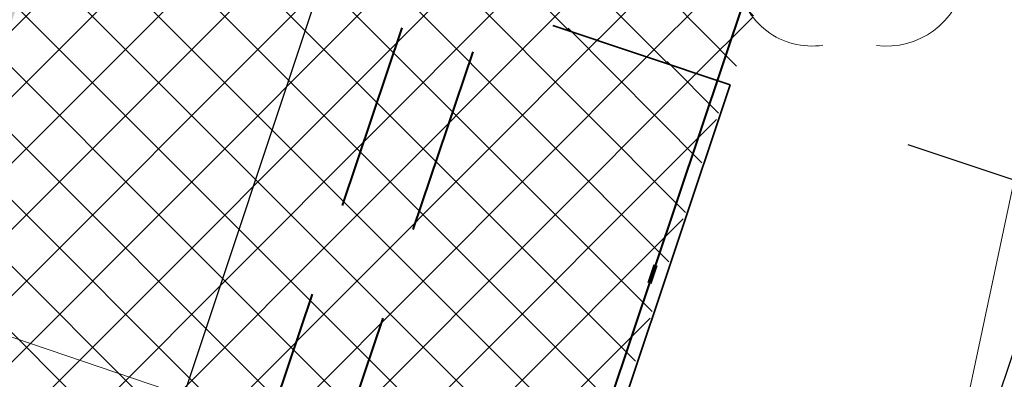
# Model space of a CAD drawing. Header units: metres. Extents: x 6599773 to 13199707, y 5688499 to 11377233.
# Tile 162 of 256: x 6599969.55 to 6599974.81, y 5688904.4 to 5688906.32. Entities that reach past the tile are written whole.
import ezdxf

# ---------------------------------------------------------------- set-up
doc = ezdxf.new("R2010")
doc.units = ezdxf.units.M
doc.header["$MEASUREMENT"] = 0
for name, pattern in [('1', [0]), ('3_EGBZ', [1.5, 1, -0.5]), ('9', [1, 0, -1]), ('BTO', [0]), ('BUG', [1.5, 1, -0.5]), ('GUZ', [1, 0.5, -0.5]), ('UPT', [0])]:
    doc.linetypes.add(name, pattern=pattern)
doc.layers.get('0').update_dxf_attribs({"linetype": 'CONTINUOUS', "lineweight": 5})
doc.layers.get('Defpoints').update_dxf_attribs({"linetype": 'CONTINUOUS', "lineweight": 9})
for name, color, linetype, lineweight in [('_kolor chodnik', 50, '1', 0), ('_kolor zjazdy kostka', 7, '1', 0), ('_kolor zjazdy tłuczeń', 30, '1', 0), ('_kolor ścieżka', 10, '1', 0), ('_kraweznik', 7, 'CONTINUOUS', 35), ('_linie rozgran', 100, '9', 90), ('_obrzeze', 10, 'BUG', 35), ('_opis zjazdy', 7, '1', 18), ('_opiszjazd', 7, '1', 20), ('_przepusty', 172, '3_EGBZ', 40), ('AS__Nowe_granice', 140, 'CONTINUOUS', 30), ('OTZ_T_0', 7, 'CONTINUOUS', 13), ('UTTPOM_L_0', 30, 'UPT', 9), ('Uzytki', 90, 'GUZ', 9)]:
    doc.layers.add(name, color=color, linetype=linetype, lineweight=lineweight)
for name, color, linetype, lineweight, true_color in [('_kolor jezdnia', 7, '1', 0, 0x00dbdb), ('_kolor pobocze', 7, '1', 0, 0xff66ff), ('_podział mój', 7, 'BTO', 40, 0xdb70ff)]:
    doc.layers.add(name, color=color, linetype=linetype, lineweight=lineweight, true_color=true_color)
doc.styles.add('opis', font='ARIALN.TTF', dxfattribs={"width": 0.7, "height": 1.1})
doc.dimstyles.new('opi', dxfattribs={"dimtxt": 1.1, "dimasz": 0.6, "dimexe": 1, "dimexo": 1, "dimgap": 0.5, "dimtad": 1, "dimzin": 1, "dimtxsty": 'opis', "dimblk": 'ARCHTICK', "dimcen": 2.5, "dimadec": 3, "dimazin": 0, "dimtfac": 1, "dimtmove": 0, "dimatfit": 3, "dimfxl": 1, "dimarcsym": 0})
pattern_1 = [(45, (0, 0), (-0.1767766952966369, 0.1767766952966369), []), (135, (0, 0), (-0.1767766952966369, -0.1767766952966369), [])]

# ---------------------------------------------------------------- blocks, each defined once
blk = doc.blocks.new('_ArchTick')
at = {"color": 0, "linetype": 'ByBlock', "const_width": 0.15}
blk.add_lwpolyline([(-0.5, -0.5), (0.5, 0.5)], dxfattribs=at)
blk = doc.blocks.new('*D214')
at = {"layer": '_opis zjazdy', "color": 0, "lineweight": -2, "transparency": 16777216}
for p, q in [((6599974.298461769, 5688905.652856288), (6599976.08894107, 5688905.053499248)), ((6599973.553491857, 5688900.629530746), (6599975.14066062, 5688905.370933)), ((6599972.711293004, 5688900.911454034), (6599974.501772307, 5688900.312096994))]:
    blk.add_line(p, q, dxfattribs=at)
at = {"layer": 'Defpoints', "color": 0, "transparency": 16777216}
for p in [(6599973.350181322, 5688905.970290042), (6599975.140660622, 5688905.370933), (6599971.763012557, 5688901.228887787)]:
    blk.add_point(p, dxfattribs=at)
at = {"layer": '_opis zjazdy', "color": 0, "lineweight": -2, "transparency": 16777216, "xscale": 0.6, "yscale": 0.6, "zscale": 0.6}
for p, rotation in [((6599975.14066062, 5688905.370933), 71.49220008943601), ((6599973.553491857, 5688900.629530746), 251.492200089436)]:
    blk.add_blockref('_ArchTick', p, dxfattribs=dict(at, rotation=rotation))
at = {"layer": '_opis zjazdy', "color": 0, "transparency": 16777216, "insert": (6599975.448077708, 5688902.631675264), "char_height": 1.1, "attachment_point": 5, "rotation": 251.492200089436, "style": 'opis'}
blk.add_mtext('5,00', dxfattribs=at)
blk = doc.blocks.new('922')
at = {"layer": 'OTZ_T_0', "color": 0}
blk.add_circle((0, 0), 0.05, dxfattribs=at)
for centre, radius, start, end in [((0, 0.35), 0.4, 50.114, 129.886), ((-0.35, 0.1), 0.4, 119.84816, 203.51949), ((0.35, 0.1), 0.4, 336.88451, 60.15184), ((-0.2, -0.3), 0.4, 187.477, 278.47884), ((0.2, -0.275), 0.425, 262.6459300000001, 349.62892)]:
    blk.add_arc(centre, radius, start, end, dxfattribs=at)

msp = doc.modelspace()

# ---------------------------------------------------------------- hatches: boundary and pattern name
at = {"layer": '_kolor chodnik'}
h = msp.add_hatch(dxfattribs=at)
h.set_pattern_fill('ANSI37', color=256, scale=2)
h.set_pattern_definition(pattern_1)
h.paths.add_polyline_path([(6599849.938171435, 5688542.085872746), (6599852.232147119, 5688548.938742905), (6599853.573135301, 5688548.489851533), (6599853.827082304, 5688549.248475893), (6599851.793849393, 5688549.929093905), (6599849.895278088, 5688548.982823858), (6599847.823506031, 5688542.793750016)])
edge = h.paths.add_edge_path()
edge.add_line((6600018.106075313, 5689087.454911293), (6600022.42781917, 5689091.229234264))
edge.add_line((6600022.42781917, 5689091.229234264), (6600020.233254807, 5689093.742094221))
edge.add_line((6600020.233254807, 5689093.742094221), (6600017.159471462, 5689091.057656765))
edge.add_arc((6600023.275194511, 5689085.3851404), 8.341433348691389, 137.1531559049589, 148.8016577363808)
edge.add_line((6600016.140105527, 5689089.706021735), (6600018.106075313, 5689087.454911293))
h.paths.add_polyline_path([(6600038.501784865, 5689187.592294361), (6600037.906968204, 5689187.700586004), (6600037.63829624, 5689186.224843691), (6600038.240083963, 5689186.115282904)])
h.paths.add_polyline_path([(6600069.098302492, 5689360.276020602), (6600068.321239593, 5689360.413462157), (6600068.064048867, 5689358.936495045), (6600068.836639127, 5689358.799546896)])
h.paths.add_polyline_path([(6600082.393785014, 5689362.950258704), (6600082.941124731, 5689366.103121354), (6600081.481377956, 5689366.361351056), (6600080.923159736, 5689363.210828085)])
h.paths.add_polyline_path([(6600074.022236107, 5689388.065861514), (6600072.983907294, 5689388.249860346), (6600072.723374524, 5689386.77253894), (6600073.760538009, 5689386.588865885)])
h.paths.add_polyline_path([(6600105.613104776, 5689486.405659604), (6600106.749499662, 5689489.711933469), (6600105.298891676, 5689490.233346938), (6600104.143487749, 5689486.917306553)], flags=17)
h.paths.add_polyline_path([(6600132.519778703, 5689678.737346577), (6600131.761827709, 5689678.896110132), (6600131.444670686, 5689677.429261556), (6600132.212256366, 5689677.269208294)])
h.paths.add_polyline_path([(6600156.649397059, 5689798.7449027), (6600156.48800471, 5689797.958860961), (6600157.450195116, 5689797.757316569), (6600157.615023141, 5689798.542205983)])
h.paths.add_polyline_path([(6600189.055358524, 5689948.643107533), (6600187.902868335, 5689948.884512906), (6600187.600024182, 5689947.417400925), (6600188.748131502, 5689947.176379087)])
edge = h.paths.add_edge_path()
edge.add_line((6600204.459383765, 5690032.969035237), (6600204.153258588, 5690031.227801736))
edge.add_arc((6600202.328347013, 5690027.299936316), 4.331100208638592, 41.85300125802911, 65.08011549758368, ccw=False)
edge.add_arc((6600032.90393149, 5690051.979071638), 174.020003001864, 352.8070218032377, 353.495463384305)
edge.add_arc((6600202.372679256, 5690027.343587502), 5.999999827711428, 55.12102442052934, 69.64815978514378)
edge = h.paths.add_edge_path()
edge.add_line((6600205.046027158, 5690040.265402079), (6600204.972740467, 5690038.483452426))
edge.add_arc((6600203.986269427, 5690044.401803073), 5.999999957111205, 279.4630688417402, 294.9140560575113)
edge.add_line((6600206.513819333, 5690038.960158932), (6600206.607027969, 5690041.030672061))
edge.add_arc((6600203.986269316, 5690044.401803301), 4.270000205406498, 284.3702444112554, 307.86193139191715, ccw=False)
edge = h.paths.add_edge_path()
edge.add_arc((6600203.547470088, 5690044.558759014), 6.446878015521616, 324.4350091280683, 356.2013368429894, ccw=False)
edge.add_arc((6600203.986269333, 5690044.401803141), 6.00000007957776, 323.2169970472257, 357.4193489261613)
h.paths.add_polyline_path([(6600208.910055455, 5690121.713696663), (6600208.146285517, 5690121.748120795), (6600207.125602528, 5690121.794124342), (6600209.971605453, 5690121.665851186)])
edge = h.paths.add_edge_path()
edge.add_line((6600238.769818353, 5690481.648294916), (6600240.338176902, 5690490.873746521))
edge.add_line((6600240.338176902, 5690490.873746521), (6600241.251295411, 5690510.829461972))
edge.add_line((6600241.251295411, 5690510.829461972), (6600239.524022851, 5690510.928942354))
edge.add_line((6600239.524022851, 5690510.928942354), (6600238.633343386, 5690491.167757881))
edge.add_line((6600238.633343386, 5690491.167757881), (6600234.579716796, 5690467.661262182))
edge.add_line((6600234.579716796, 5690467.661262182), (6600234.449796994, 5690464.966873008))
edge.add_arc((6600242.443669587, 5690464.607462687), 8.00194818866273, 177.4256738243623, 268.2543056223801)
edge.add_line((6600242.199903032, 5690456.609228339), (6600242.216657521, 5690457.359274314))
edge.add_line((6600242.216657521, 5690457.359274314), (6600242.305257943, 5690458.836738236))
edge.add_arc((6600242.444504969, 5690464.607952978), 5.772894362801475, 177.0298084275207, 268.6178439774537, ccw=False)
edge.add_line((6600236.679365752, 5690464.907083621), (6600236.951876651, 5690470.95443634))
edge.add_line((6600236.951876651, 5690470.95443634), (6600238.150786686, 5690478.210832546))
edge.add_line((6600238.150786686, 5690478.210832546), (6600238.769818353, 5690481.648294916))
h.paths.add_polyline_path([(6600238.769818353, 5690481.648294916), (6600238.150786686, 5690478.210832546), (6600239.670056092, 5690477.930590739), (6600240.266710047, 5690481.376366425)], flags=17)
edge = h.paths.add_edge_path()
edge.add_line((6600223.366500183, 5690460.339976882), (6600223.276803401, 5690457.948865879))
edge.add_arc((6600221.105749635, 5690465.64864014), 7.999999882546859, 285.7465040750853, 299.8464885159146)
edge.add_line((6600225.08717264, 5690458.709744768), (6600225.240084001, 5690461.623695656))
edge.add_arc((6600221.105749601, 5690465.648640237), 5.769999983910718, 293.06724420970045, 315.7681070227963, ccw=False)
edge = h.paths.add_edge_path()
edge.add_arc((6600220.025145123, 5690444.676291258), 5.77000016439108, 37.996647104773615, 59.94382588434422, ccw=False)
edge.add_line((6600224.572175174, 5690448.22839199), (6600224.817793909, 5690451.081798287))
edge.add_arc((6600220.025145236, 5690444.676291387), 7.999999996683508, 53.19588653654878, 68.15166733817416)
edge.add_line((6600223.00235276, 5690452.101669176), (6600222.91504296, 5690449.670427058))
edge = h.paths.add_edge_path()
edge.add_arc((6600221.105749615, 5690465.648640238), 7.999999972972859, 328.0222308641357, 357.0132597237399)
edge.add_line((6600229.094882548, 5690465.23180147), (6600229.218816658, 5690467.593604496))
edge.add_line((6600229.218816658, 5690467.593604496), (6600228.218919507, 5690467.645774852))
edge.add_line((6600228.218919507, 5690467.645774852), (6600227.891778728, 5690461.411918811))
h.paths.add_polyline_path([(6600200.980142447, 5690012.236744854), (6600202.31727834, 5690011.956662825), (6600202.522293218, 5690012.935421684), (6600201.182321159, 5690013.216097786)])
h.paths.add_polyline_path([(6600196.457878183, 5689983.98337835), (6600195.202332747, 5689984.246370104), (6600194.899091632, 5689982.777335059), (6600196.150355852, 5689982.515240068)])
edge = h.paths.add_edge_path()
edge.add_line((6600112.305909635, 5689517.99101877), (6600112.691041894, 5689519.807934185))
edge.add_line((6600112.691041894, 5689519.807934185), (6600113.245521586, 5689522.423769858))
edge.add_line((6600113.245521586, 5689522.423769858), (6600111.553124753, 5689522.782507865))
edge.add_line((6600111.553124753, 5689522.782507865), (6600107.405864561, 5689503.217226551))
edge.add_line((6600107.405864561, 5689503.217226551), (6600099.494506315, 5689480.361667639))
edge.add_line((6600099.494506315, 5689480.361667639), (6600099.182814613, 5689478.891218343))
edge.add_arc((6600107.008997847, 5689477.232359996), 8.000059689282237, 168.0325629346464, 257.7529108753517)
edge.add_line((6600105.311960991, 5689469.414366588), (6600105.784990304, 5689471.593619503))
edge.add_arc((6600107.008927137, 5689477.232314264), 5.769999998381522, 168.0321375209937, 257.7533362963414, ccw=False)
edge.add_line((6600101.364343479, 5689478.42879883), (6600101.647245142, 5689479.76342708))
edge.add_line((6600101.647245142, 5689479.76342708), (6600104.143487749, 5689486.917306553))
edge.add_line((6600104.143487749, 5689486.917306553), (6600105.298891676, 5689490.233346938))
edge.add_line((6600105.298891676, 5689490.233346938), (6600108.240043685, 5689498.809726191))
edge.add_line((6600108.240043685, 5689498.809726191), (6600112.305909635, 5689517.99101877))
h.paths.add_polyline_path([(6600136.009573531, 5689645.499114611), (6600138.333647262, 5689645.012304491), (6600138.661671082, 5689646.578318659), (6600134.869459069, 5689647.372651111)])
at = {"layer": '_kolor jezdnia'}
h = msp.add_hatch(dxfattribs=at)
h.set_pattern_fill('ANSI37', color=256, scale=2.2)
h.set_pattern_definition([(311.9999999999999, (0, 0), (0.2043648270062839, 0.1840109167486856), []), (41.99999999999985, (0, 0), (-0.1840109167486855, 0.2043648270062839), [])])
edge = h.paths.add_edge_path()
edge.add_line((6599833.066047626, 5688539.933393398), (6599850.649511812, 5688527.983462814))
edge.add_arc((6599857.337592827, 5688536.653968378), 10.95025544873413, 169.5012687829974, 232.3548431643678, ccw=False)
edge.add_arc((6599858.085851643, 5688536.618142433), 11.69295282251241, 162.2507788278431, 169.9967502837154, ccw=False)
edge.add_line((6599846.949484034, 5688540.182754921), (6599847.823506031, 5688542.793750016))
edge.add_line((6599847.823506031, 5688542.793750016), (6599849.895278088, 5688548.982823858))
edge.add_line((6599849.895278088, 5688548.982823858), (6599852.434748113, 5688556.56906746))
edge.add_line((6599852.434748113, 5688556.56906746), (6599928.48625871, 5688783.760284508))
edge.add_line((6599928.48625871, 5688783.760284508), (6599931.025728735, 5688791.34652811))
edge.add_line((6599931.025728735, 5688791.34652811), (6599996.657773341, 5688987.411326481))
edge.add_line((6599996.657773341, 5688987.411326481), (6599999.197243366, 5688994.997570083))
edge.add_line((6599999.197243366, 5688994.997570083), (6600021.930100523, 5689062.908193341))
edge.add_line((6600021.930100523, 5689062.908193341), (6600017.620224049, 5689067.371531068))
edge.add_line((6600017.620224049, 5689067.371531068), (6600016.714558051, 5689064.654078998))
edge.add_line((6600016.714558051, 5689064.654078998), (6600012.423620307, 5689051.835617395))
edge.add_line((6600012.423620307, 5689051.835617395), (6600009.884150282, 5689044.249373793))
edge.add_line((6600009.884150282, 5689044.249373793), (6599977.53516164, 5688947.612159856))
edge.add_line((6599977.53516164, 5688947.612159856), (6599974.995691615, 5688940.025916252))
edge.add_line((6599974.995691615, 5688940.025916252), (6599942.096912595, 5688841.746295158))
edge.add_line((6599942.096912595, 5688841.746295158), (6599939.557442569, 5688834.160051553))
edge.add_line((6599939.557442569, 5688834.160051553), (6599882.679288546, 5688664.246042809))
edge.add_line((6599882.679288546, 5688664.246042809), (6599880.139818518, 5688656.659799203))
edge.add_line((6599880.139818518, 5688656.659799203), (6599852.464543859, 5688573.984527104))
edge.add_line((6599852.464543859, 5688573.984527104), (6599842.470137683, 5688544.127903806))
edge.add_arc((6599835.706422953, 5688546.652910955), 7.219660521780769, 248.54809133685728, 339.52856074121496, ccw=False)
h.paths.add_polyline_path([(6600044.653202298, 5689172.271628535), (6600046.276244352, 5689181.431901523), (6600047.759199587, 5689189.801539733), (6600051.0603021, 5689208.432603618), (6600052.368792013, 5689215.817578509), (6600054.808584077, 5689229.587499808), (6600056.11707399, 5689236.972474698), (6600057.346666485, 5689243.912161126), (6600058.655146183, 5689251.297078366), (6600058.831439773, 5689252.292060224), (6600060.098987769, 5689259.445963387), (6600060.139929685, 5689259.677035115), (6600061.407468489, 5689266.830886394), (6600072.329030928, 5689328.470998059), (6600073.637511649, 5689335.855921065), (6600077.337304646, 5689356.73715072), (6600078.820259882, 5689365.106788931), (6600081.142794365, 5689378.214921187), (6600082.53851694, 5689386.092227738), (6600095.187867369, 5689457.483787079), (6600091.082877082, 5689465.8405575), (6600089.043088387, 5689454.328211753), (6600087.870641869, 5689447.711051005), (6600087.560133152, 5689445.958573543), (6600086.562151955, 5689440.326076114), (6600082.433200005, 5689417.022719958), (6600080.95024477, 5689408.65308175), (6600077.202698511, 5689387.502337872), (6600075.719743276, 5689379.132699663), (6600073.469199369, 5689366.430874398), (6600071.986244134, 5689358.061236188), (6600069.986864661, 5689346.776955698), (6600068.591142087, 5689338.899649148), (6600065.559290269, 5689321.78820693), (6600064.163567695, 5689313.91090038), (6600059.719426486, 5689288.828650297), (6600058.323703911, 5689280.951343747), (6600057.563846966, 5689276.662793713), (6600056.168124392, 5689268.785487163), (6600054.804920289, 5689261.091711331), (6600053.409197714, 5689253.214404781), (6600053.264817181, 5689252.399536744), (6600051.869094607, 5689244.522230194), (6600051.183555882, 5689240.653124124), (6600049.787833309, 5689232.775817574), (6600046.593849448, 5689214.749319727), (6600045.198126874, 5689206.872013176), (6600044.41754409, 5689202.466488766), (6600042.934588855, 5689194.096850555), (6600036.429952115, 5689157.38538759), (6600034.94699688, 5689149.01574938), (6600030.579776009, 5689124.367629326), (6600027.529365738, 5689107.151445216), (6600024.895072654, 5689094.014582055), (6600030.583685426, 5689094.264316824), (6600032.945013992, 5689106.191885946), (6600043.170247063, 5689163.901990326)])
edge = h.paths.add_edge_path()
edge.add_line((6600111.106812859, 5689535.144351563), (6600111.256844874, 5689535.85214863))
edge.add_line((6600111.256844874, 5689535.85214863), (6600112.915748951, 5689543.678261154))
edge.add_line((6600112.915748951, 5689543.678261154), (6600117.304772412, 5689564.384094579))
edge.add_line((6600117.304772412, 5689564.384094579), (6600119.067357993, 5689572.699339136))
edge.add_line((6600119.067357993, 5689572.699339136), (6600120.087667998, 5689577.512794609))
edge.add_line((6600120.087667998, 5689577.512794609), (6600121.64289057, 5689584.849775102))
edge.add_line((6600121.64289057, 5689584.849775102), (6600128.436769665, 5689616.900852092))
edge.add_line((6600128.436769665, 5689616.900852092), (6600129.991992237, 5689624.237832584))
edge.add_line((6600129.991992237, 5689624.237832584), (6600132.660554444, 5689636.827148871))
edge.add_line((6600132.660554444, 5689636.827148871), (6600133.208838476, 5689639.444704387))
edge.add_line((6600133.208838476, 5689639.444704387), (6600134.848957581, 5689647.274775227))
edge.add_line((6600134.848957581, 5689647.274775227), (6600138.97649476, 5689666.979995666))
edge.add_line((6600138.97649476, 5689666.979995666), (6600140.51410642, 5689674.320687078))
edge.add_line((6600140.51410642, 5689674.320687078), (6600145.209128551, 5689696.735129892))
edge.add_line((6600145.209128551, 5689696.735129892), (6600146.746740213, 5689704.075821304))
edge.add_line((6600146.746740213, 5689704.075821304), (6600151.462308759, 5689726.588354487))
edge.add_line((6600151.462308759, 5689726.588354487), (6600152.999920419, 5689733.929045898))
edge.add_line((6600152.999920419, 5689733.929045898), (6600155.244070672, 5689744.642813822))
edge.add_line((6600155.244070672, 5689744.642813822), (6600156.781682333, 5689751.983505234))
edge.add_line((6600156.781682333, 5689751.983505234), (6600161.635515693, 5689775.156126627))
edge.add_line((6600161.635515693, 5689775.156126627), (6600163.378142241, 5689783.475576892))
edge.add_line((6600163.378142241, 5689783.475576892), (6600163.850769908, 5689785.731942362))
edge.add_line((6600163.850769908, 5689785.731942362), (6600167.028500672, 5689800.90270461))
edge.add_line((6600167.028500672, 5689800.90270461), (6600179.490888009, 5689860.399222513))
edge.add_line((6600179.490888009, 5689860.399222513), (6600181.233514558, 5689868.718672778))
edge.add_line((6600181.233514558, 5689868.718672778), (6600181.84713393, 5689871.648144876))
edge.add_line((6600181.84713393, 5689871.648144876), (6600183.38474559, 5689878.988836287))
edge.add_line((6600183.38474559, 5689878.988836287), (6600184.935818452, 5689886.393792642))
edge.add_line((6600184.935818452, 5689886.393792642), (6600186.575937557, 5689894.223863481))
edge.add_line((6600186.575937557, 5689894.223863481), (6600194.051338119, 5689929.912074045))
edge.add_line((6600194.051338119, 5689929.912074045), (6600195.691457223, 5689937.742144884))
edge.add_line((6600195.691457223, 5689937.742144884), (6600202.915799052, 5689972.231779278))
edge.add_line((6600202.915799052, 5689972.231779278), (6600204.555918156, 5689980.061850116))
edge.add_line((6600204.555918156, 5689980.061850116), (6600206.062781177, 5689987.255744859))
edge.add_line((6600206.062781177, 5689987.255744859), (6600207.702900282, 5689995.085815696))
edge.add_line((6600207.702900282, 5689995.085815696), (6600210.232559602, 5690007.162628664))
edge.add_line((6600210.232559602, 5690007.162628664), (6600211.694938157, 5690014.144150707))
edge.add_arc((6600028.177652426, 5690052.584442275), 187.5000004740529, 348.1696294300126, 357.4195276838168)
edge.add_line((6600215.487522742, 5690044.142720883), (6600208.310270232, 5690026.480446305))
edge.add_arc((6600032.903933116, 5690051.97907145), 177.2500013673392, 348.1696294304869, 351.7289130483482, ccw=False)
edge.add_line((6600206.38894146, 5690015.640182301), (6600205.966941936, 5690013.625519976))
edge.add_line((6600205.966941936, 5690013.625519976), (6600204.326822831, 5690005.795449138))
edge.add_line((6600204.326822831, 5690005.795449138), (6600197.076961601, 5689971.183982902))
edge.add_line((6600197.076961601, 5689971.183982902), (6600195.334335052, 5689962.864532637))
edge.add_line((6600195.334335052, 5689962.864532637), (6600193.44722506, 5689953.855305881))
edge.add_line((6600193.44722506, 5689953.855305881), (6600191.909227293, 5689946.512771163))
edge.add_line((6600191.909227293, 5689946.512771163), (6600185.49684423, 5689915.899498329))
edge.add_line((6600185.49684423, 5689915.899498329), (6600183.856521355, 5689908.068454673))
edge.add_line((6600183.856521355, 5689908.068454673), (6600182.066605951, 5689899.523243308))
edge.add_line((6600182.066605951, 5689899.523243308), (6600180.32407057, 5689891.204228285))
edge.add_line((6600180.32407057, 5689891.204228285), (6600174.320344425, 5689862.541919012))
edge.add_line((6600174.320344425, 5689862.541919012), (6600172.577809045, 5689854.222903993))
edge.add_line((6600172.577809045, 5689854.222903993), (6600163.663810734, 5689811.666703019))
edge.add_line((6600163.663810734, 5689811.666703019), (6600162.023782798, 5689803.837067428))
edge.add_line((6600162.023782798, 5689803.837067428), (6600160.924220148, 5689798.587659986))
edge.add_line((6600160.924220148, 5689798.587659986), (6600159.279208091, 5689790.734229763))
edge.add_line((6600159.279208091, 5689790.734229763), (6600157.107250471, 5689780.365115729))
edge.add_line((6600157.107250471, 5689780.365115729), (6600155.462238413, 5689772.511685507))
edge.add_line((6600155.462238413, 5689772.511685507), (6600153.380318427, 5689762.572418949))
edge.add_line((6600153.380318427, 5689762.572418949), (6600151.735124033, 5689754.718118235))
edge.add_line((6600151.735124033, 5689754.718118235), (6600148.586504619, 5689739.686336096))
edge.add_line((6600148.586504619, 5689739.686336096), (6600146.885007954, 5689731.563243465))
edge.add_line((6600146.885007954, 5689731.563243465), (6600141.75088822, 5689707.052510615))
edge.add_line((6600141.75088822, 5689707.052510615), (6600140.110896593, 5689699.223048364))
edge.add_line((6600140.110896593, 5689699.223048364), (6600133.483561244, 5689667.583574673))
edge.add_line((6600133.483561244, 5689667.583574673), (6600131.860394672, 5689659.834436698))
edge.add_line((6600131.860394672, 5689659.834436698), (6600131.740984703, 5689659.26436315))
edge.add_line((6600131.740984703, 5689659.26436315), (6600130.117814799, 5689651.515209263))
edge.add_line((6600130.117814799, 5689651.515209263), (6600127.278733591, 5689637.961189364))
edge.add_line((6600127.278733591, 5689637.961189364), (6600126.924568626, 5689636.290366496))
edge.add_line((6600126.924568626, 5689636.290366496), (6600125.166244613, 5689627.995226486))
edge.add_line((6600125.166244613, 5689627.995226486), (6600118.009503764, 5689594.232298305))
edge.add_line((6600118.009503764, 5689594.232298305), (6600116.251179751, 5689585.937158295))
edge.add_line((6600116.251179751, 5689585.937158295), (6600113.665314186, 5689573.737975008))
edge.add_line((6600113.665314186, 5689573.737975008), (6600111.898534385, 5689565.402943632))
edge.add_line((6600111.898534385, 5689565.402943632), (6600104.889982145, 5689532.33911599))
edge.add_line((6600104.889982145, 5689532.33911599), (6600103.226635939, 5689524.492047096))
edge.add_line((6600103.226635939, 5689524.492047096), (6600096.623876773, 5689493.342605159))
edge.add_line((6600096.623876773, 5689493.342605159), (6600094.968986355, 5689485.53542763))
edge.add_line((6600094.968986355, 5689485.53542763), (6600094.300101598, 5689482.379870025))
edge.add_line((6600094.300101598, 5689482.379870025), (6600099.182814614, 5689478.891218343))
edge.add_line((6600099.182814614, 5689478.891218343), (6600099.494506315, 5689480.361667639))
edge.add_line((6600099.494506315, 5689480.361667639), (6600111.106812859, 5689535.144351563))
edge = h.paths.add_edge_path()
edge.add_arc((6600239.213891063, 5690851.4003676), 10.0000000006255, -2.8342403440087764, 76.13703556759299, ccw=False)
edge.add_line((6600249.201658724, 5690850.905901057), (6600249.082723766, 5690848.503524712))
edge.add_line((6600249.082723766, 5690848.503524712), (6600247.016487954, 5690806.767468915))
edge.add_line((6600247.016487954, 5690806.767468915), (6600246.092398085, 5690789.152178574))
edge.add_line((6600246.092398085, 5690789.152178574), (6600233.768116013, 5690572.015170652))
edge.add_line((6600233.768116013, 5690572.015170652), (6600228.959056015, 5690465.29620206))
edge.add_line((6600228.959056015, 5690465.29620206), (6600234.588724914, 5690465.017134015))
edge.add_line((6600234.588724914, 5690465.017134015), (6600239.26254019, 5690571.767576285))
edge.add_line((6600239.26254019, 5690571.767576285), (6600252.505038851, 5690806.400146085))
edge.add_line((6600252.505038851, 5690806.400146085), (6600254.569211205, 5690848.094521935))
edge.add_arc((6600262.559425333, 5690847.6989487), 7.999999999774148, 76.13703557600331, 177.1657596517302, ccw=False)
edge.add_line((6600264.476229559, 5690855.465921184), (6600241.609896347, 5690861.109083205))
edge = h.paths.add_edge_path()
edge.add_line((6600250.031475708, 5690451.625307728), (6600250.231741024, 5690455.772579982))
edge.add_line((6600250.231741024, 5690455.772579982), (6600246.257763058, 5690456.417303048))
edge.add_line((6600246.257763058, 5690456.417303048), (6600242.171761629, 5690456.61060902))
edge.add_arc((6600242.563100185, 5690464.586983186), 7.985968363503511, 176.9123644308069, 267.1911945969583, ccw=False)
edge.add_line((6600234.588724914, 5690465.017134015), (6600228.959056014, 5690465.29620206))
edge.add_arc((6600220.965133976, 5690465.657286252), 8.002072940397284, 267.8289300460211, 357.413716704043, ccw=False)
edge.add_line((6600220.661989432, 5690457.660957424), (6600212.406915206, 5690458.119572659))
edge.add_line((6600212.406915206, 5690458.119572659), (6600208.431872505, 5690457.817501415))
edge.add_line((6600208.431872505, 5690457.817501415), (6600208.233912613, 5690454.548331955))
edge.add_line((6600208.233912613, 5690454.548331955), (6600212.129565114, 5690453.127270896))
edge.add_line((6600212.129565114, 5690453.127270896), (6600218.640548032, 5690452.76554962))
edge.add_line((6600218.640548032, 5690452.76554962), (6600216.486747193, 5690452.885205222))
edge.add_line((6600216.486747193, 5690452.885205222), (6600220.46890539, 5690452.663974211))
edge.add_arc((6600220.025145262, 5690444.676291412), 7.999999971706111, -0.3386579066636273, 86.8201700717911, ccw=False)
edge.add_line((6600228.025005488, 5690444.629006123), (6600227.803602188, 5690439.649256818))
edge.add_line((6600227.803602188, 5690439.649256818), (6600226.885525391, 5690435.936828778))
edge.add_line((6600226.885525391, 5690435.936828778), (6600225.534849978, 5690405.967249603))
edge.add_line((6600225.534849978, 5690405.967249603), (6600226.115199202, 5690402.187514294))
edge.add_line((6600226.115199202, 5690402.187514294), (6600213.445139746, 5690121.008786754))
edge.add_line((6600213.445139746, 5690121.008786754), (6600213.352800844, 5690118.960058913))
edge.add_line((6600213.352800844, 5690118.960058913), (6600209.980184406, 5690044.131649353))
edge.add_arc((6600203.986269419, 5690044.401803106), 5.999999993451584, 257.4162346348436, 357.41934921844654, ccw=False)
edge.add_line((6600202.679069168, 5690038.545931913), (6600201.589735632, 5690033.666039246))
edge.add_line((6600201.589735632, 5690033.666039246), (6600203.67987942, 5690033.199458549))
edge.add_arc((6600202.372679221, 5690027.343587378), 5.999999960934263, -8.27108729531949, 77.41623506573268, ccw=False)
edge.add_line((6600208.310270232, 5690026.480446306), (6600215.487522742, 5690044.142720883))
edge.add_line((6600215.487522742, 5690044.142720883), (6600216.199687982, 5690059.944661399))
edge.add_line((6600216.199687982, 5690059.944661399), (6600216.537356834, 5690067.437056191))
edge.add_line((6600216.537356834, 5690067.437056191), (6600223.893528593, 5690230.66011469))
edge.add_line((6600223.893528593, 5690230.66011469), (6600224.231197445, 5690238.152509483))
edge.add_line((6600224.231197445, 5690238.152509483), (6600233.507835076, 5690443.987992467))
edge.add_arc((6600241.499722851, 5690443.627812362), 7.999999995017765, 87.29208981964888, 177.4195277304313, ccw=False)
edge.add_line((6600241.877677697, 5690451.618879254), (6600246.021541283, 5690451.422886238))
edge.add_line((6600246.021541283, 5690451.422886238), (6600246.427694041, 5690451.443388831))
edge.add_line((6600246.427694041, 5690451.443388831), (6600246.793970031, 5690451.461878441))
edge.add_line((6600246.793970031, 5690451.461878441), (6600250.031475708, 5690451.625307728))
edge = h.paths.add_edge_path()
edge.add_line((6600007.33756506, 5689086.20374581), (6600006.980466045, 5689080.740822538))
edge.add_line((6600006.980466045, 5689080.740822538), (6600007.229745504, 5689080.720859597))
edge.add_line((6600007.229745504, 5689080.720859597), (6600008.093335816, 5689080.601653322))
edge.add_line((6600008.093335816, 5689080.601653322), (6600008.702681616, 5689080.53831051))
edge.add_arc((6600008.140193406, 5689070.554142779), 9.999999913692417, -18.557800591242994, 86.77547804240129, ccw=False)
edge.add_line((6600017.620224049, 5689067.371531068), (6600021.930100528, 5689062.908193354))
edge.add_arc((6599734.83819726, 5689159.011261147), 302.7499967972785, 341.4922000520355, 343.8640860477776)
edge.add_arc((6600034.895369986, 5689072.315877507), 9.581213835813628, 98.63328270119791, 164.5273290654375, ccw=False)
edge.add_line((6600033.457137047, 5689081.788529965), (6600033.832640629, 5689081.798737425))
edge.add_line((6600033.832640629, 5689081.798737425), (6600034.422462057, 5689082.05700874))
edge.add_line((6600034.422462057, 5689082.05700874), (6600036.833623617, 5689082.139040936))
edge.add_line((6600036.833623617, 5689082.139040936), (6600036.730225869, 5689087.148851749))
edge.add_line((6600036.730225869, 5689087.148851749), (6600036.579860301, 5689087.134303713))
edge.add_arc((6600036.479565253, 5689093.136286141), 6.002820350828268, 169.1687651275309, 270.9573417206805, ccw=False)
edge.add_line((6600030.583685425, 5689094.264316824), (6600024.895072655, 5689094.014582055))
edge.add_arc((6600015.200558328, 5689096.162123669), 9.929528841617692, 271.0943432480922, 347.5094668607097, ccw=False)
edge.add_arc((6600014.909438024, 5689089.646776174), 3.446070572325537, 264.4236009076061, 278.0194998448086, ccw=False)
edge.add_line((6600014.574573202, 5689086.217014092), (6600014.299554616, 5689086.232508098))
edge.add_line((6600014.299554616, 5689086.232508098), (6600010.474232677, 5689086.448019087))
edge.add_line((6600010.474232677, 5689086.448019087), (6600007.33756506, 5689086.20374581))
edge = h.paths.add_edge_path()
edge.add_line((6600105.490725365, 5689463.953528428), (6600106.927559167, 5689464.047234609))
edge.add_line((6600106.927559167, 5689464.047234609), (6600107.835, 5689468.66))
edge.add_line((6600107.835, 5689468.66), (6600105.311960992, 5689469.414366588))
edge.add_arc((6600107.008997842, 5689477.232359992), 8.000059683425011, 168.0325628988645, 257.7529109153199, ccw=False)
edge.add_line((6600099.182814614, 5689478.891218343), (6600094.300101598, 5689482.379870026))
edge.add_arc((6600586.245114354, 5689378.10423892), 502.8750369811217, 168.032376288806, 169.9522165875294)
edge.add_line((6600091.082877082, 5689465.8405575), (6600095.187867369, 5689457.483787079))
edge.add_arc((6600103.06517392, 5689456.088064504), 8.000000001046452, 77.7533362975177, 169.9524553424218, ccw=False)
edge.add_line((6600104.762140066, 5689463.906012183), (6600105.490725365, 5689463.953528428))
at = {"layer": '_kolor pobocze'}
h = msp.add_hatch(dxfattribs=at)
h.set_pattern_fill('ANSI37', color=256, scale=2)
h.set_pattern_definition(pattern_1)
edge = h.paths.add_edge_path()
edge.add_line((6600035.926965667, 5689101.56944285), (6600036.046865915, 5689102.311543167))
edge.add_arc((6600058.171848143, 5689233.778275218), 133.3154772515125, 259.4578941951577, 260.4470163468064, ccw=False)
edge.add_line((6600033.780707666, 5689102.713067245), (6600032.142559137, 5689101.847662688))
edge.add_arc((6599734.838175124, 5689159.011266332), 302.7500195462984, 347.6801154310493, 349.11639019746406, ccw=False)
edge.add_arc((6600036.478170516, 5689093.133441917), 6.000000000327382, 167.68011541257, 271.5571101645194)
edge.add_line((6600036.64121064, 5689087.1356575), (6600036.730491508, 5689087.137804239))
edge.add_line((6600036.730491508, 5689087.137804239), (6600036.71246321, 5689087.887583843))
edge.add_line((6600036.71246321, 5689087.887583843), (6600036.559840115, 5689087.884077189))
edge.add_arc((6600036.482532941, 5689093.14290691), 5.259397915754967, 170.6455005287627, 270.84221319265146, ccw=False)
edge.add_arc((6600545.796425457, 5688991.216220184), 524.6691769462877, 167.9170060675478, 168.7028219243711, ccw=False)
edge.add_line((6600032.751078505, 5689101.044345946), (6600034.011432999, 5689101.917298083))
edge.add_line((6600034.011432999, 5689101.917298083), (6600035.926965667, 5689101.56944285))
edge = h.paths.add_edge_path()
edge.add_line((6600002.828843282, 5688994.032881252), (6600003.066918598, 5688994.744091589))
edge.add_line((6600003.066918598, 5688994.744091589), (6600001.227880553, 5688995.359703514))
edge.add_line((6600001.227880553, 5688995.359703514), (6600000.55876659, 5688996.702196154))
edge.add_line((6600000.55876659, 5688996.702196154), (6600022.641310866, 5689062.67011804))
edge.add_arc((6599734.83819395, 5689159.011262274), 303.5000002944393, 341.4922000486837, 343.8640860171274)
edge.add_arc((6600035.267451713, 5689072.092773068), 9.250000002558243, 91.55711016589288, 163.8640860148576, ccw=False)
edge.add_line((6600035.016098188, 5689081.339357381), (6600036.868703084, 5689081.389717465))
edge.add_line((6600036.868703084, 5689081.389717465), (6600036.850674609, 5689082.139504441))
edge.add_line((6600036.850674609, 5689082.139504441), (6600034.995718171, 5689082.089080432))
edge.add_arc((6600035.267451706, 5689072.092773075), 9.999999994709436, 91.55711014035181, 163.8640860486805)
edge.add_arc((6599734.838192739, 5689159.011262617), 302.7500015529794, 341.4922000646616, 343.8640860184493, ccw=False)
edge.add_line((6600021.930100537, 5689062.908193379), (6599999.748942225, 5688996.6456785))
edge.add_line((6599999.748942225, 5688996.6456785), (6600000.695212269, 5688994.747107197))
edge.add_line((6600000.695212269, 5688994.747107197), (6600002.828843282, 5688994.032881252))
h.paths.add_polyline_path([(6599971.7492186, 5688907.297112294), (6599971.084233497, 5688908.631320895), (6599997.822068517, 5688988.526766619), (6599999.164561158, 5688989.195880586), (6600001.003599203, 5688988.580268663), (6600001.241674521, 5688989.291479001), (6599999.108043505, 5688990.005704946), (6599997.2094722, 5688989.059434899), (6599970.270280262, 5688908.583087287), (6599971.216550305, 5688906.684515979), (6599973.350181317, 5688905.970290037), (6599973.588256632, 5688906.681500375)])
h.paths.add_polyline_path([(6599932.504667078, 5688790.060553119), (6599931.835553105, 5688791.403045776), (6599968.343406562, 5688900.4641754), (6599969.685899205, 5688901.133289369), (6599971.524937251, 5688900.517677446), (6599971.763012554, 5688901.228887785), (6599969.629381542, 5688901.94311373), (6599967.730810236, 5688900.996843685), (6599931.025728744, 5688791.34652811), (6599931.971998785, 5688789.447956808), (6599933.988392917, 5688788.772975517), (6599934.226774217, 5688789.484136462)])
at = {"layer": '_kolor zjazdy kostka'}
h = msp.add_hatch(dxfattribs=at)
h.set_pattern_fill('ANSI37', color=256, scale=2)
h.set_pattern_definition(pattern_1)
h.paths.add_polyline_path([(6600244.137440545, 5690813.934732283), (6600242.369522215, 5690814.022127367), (6600242.097568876, 5690808.528921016), (6600243.865482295, 5690808.44142671)])
h.paths.add_polyline_path([(6600247.012128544, 5690806.679412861), (6600247.44273645, 5690815.377295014), (6600247.393289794, 5690814.378518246), (6600247.113277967, 5690808.722537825)])
h.paths.add_polyline_path([(6600242.297085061, 5690788.088808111), (6600240.958726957, 5690788.155683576), (6600240.648818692, 5690782.664569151), (6600241.987258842, 5690782.599147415)])
h.paths.add_polyline_path([(6600245.558275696, 5690780.919298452), (6600246.037231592, 5690789.405686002), (6600244.985820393, 5690788.453468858), (6600244.612601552, 5690781.981345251)])
h.paths.add_polyline_path([(6600241.348405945, 5690723.711515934), (6600242.272017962, 5690722.691689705), (6600242.749709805, 5690731.155680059), (6600241.698138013, 5690730.203317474), (6600241.472690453, 5690726.27550499)])
h.paths.add_polyline_path([(6600225.772794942, 5690394.589141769), (6600224.731429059, 5690393.637598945), (6600224.461246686, 5690387.644646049), (6600225.412923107, 5690386.603142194)])
h.paths.add_polyline_path([(6600223.012390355, 5690333.280720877), (6600223.372595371, 5690341.272607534), (6600222.32835346, 5690340.318436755), (6600222.058239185, 5690334.324941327)])
h.paths.add_polyline_path([(6600215.496388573, 5690166.390602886), (6600215.856593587, 5690174.382489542), (6600214.812834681, 5690173.428760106), (6600214.542018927, 5690167.435062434)])
h.paths.add_polyline_path([(6600212.446537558, 5690121.053392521), (6600213.399499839, 5690120.010473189), (6600213.788744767, 5690128.503024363), (6600212.745135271, 5690127.54943145)])
h.paths.add_polyline_path([(6600209.977420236, 5690121.665589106), (6600210.225142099, 5690127.162117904), (6600207.346107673, 5690127.291879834), (6600207.119593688, 5690121.794395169)])
h.paths.add_polyline_path([(6600207.950178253, 5690070.725854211), (6600204.880846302, 5690070.828947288), (6600204.643784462, 5690065.333808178), (6600207.702521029, 5690065.204598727)])
h.paths.add_polyline_path([(6600200.981479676, 5690012.236464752), (6600199.969248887, 5690007.339980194), (6600201.282587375, 5690007.064882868), (6600202.31726072, 5690011.956666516)])
h.paths.add_polyline_path([(6600193.613960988, 5689970.406358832), (6600192.398010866, 5689970.660657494), (6600191.286205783, 5689965.274578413), (6600192.486379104, 5689965.023185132)])
h.paths.add_polyline_path([(6600189.061271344, 5689948.671423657), (6600189.984133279, 5689953.050774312), (6600188.818902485, 5689953.32186217), (6600187.908781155, 5689948.91282903)])
h.paths.add_polyline_path([(6600180.976201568, 5689915.317449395), (6600179.952861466, 5689910.421322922), (6600181.008474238, 5689910.200199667), (6600182.033843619, 5689915.09540201)])
h.paths.add_polyline_path([(6600176.508279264, 5689893.538690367), (6600177.476023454, 5689893.335973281), (6600178.603605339, 5689898.719146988), (6600177.636002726, 5689898.922290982)])
h.paths.add_polyline_path([(6600179.28182965, 5689859.401159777), (6600180.522246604, 5689860.211927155), (6600181.057490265, 5689860.561775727), (6600183.598022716, 5689860.029600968), (6600184.726606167, 5689865.412570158), (6600182.186324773, 5689865.943033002), (6600181.604764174, 5689866.832779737), (6600181.024456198, 5689867.720610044)])
h.paths.add_polyline_path([(6600160.20081012, 5689810.862606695), (6600159.232772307, 5689811.065842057), (6600158.207991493, 5689806.171529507), (6600159.17573568, 5689805.968812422)])
h.paths.add_polyline_path([(6600156.493917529, 5689797.987177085), (6600155.463416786, 5689793.068691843), (6600156.431160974, 5689792.865974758), (6600157.461419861, 5689797.784520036)])
edge = h.paths.add_edge_path()
edge.add_arc((6600173.111981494, 5689800.679690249), 5.999999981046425, 204.6731153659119, 239.5411154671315, ccw=False)
edge.add_arc((6600173.162096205, 5689800.685330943), 6.047914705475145, 168.3203586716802, 204.5234866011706, ccw=False)
edge.add_line((6600167.239404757, 5689801.909666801), (6600163.65166784, 5689784.781499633))
edge.add_arc((6600169.524220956, 5689783.551410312), 5.999999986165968, 139.2146049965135, 168.1696294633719, ccw=False)
edge.add_arc((6600169.524220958, 5689783.551410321), 5.999999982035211, 96.80962310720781, 139.2146050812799, ccw=False)
edge.add_line((6600168.81279652, 5689789.509083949), (6600170.070461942, 5689795.507731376))
h.paths.add_polyline_path([(6600163.526364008, 5689776.866746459), (6600166.051243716, 5689776.337874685), (6600167.179826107, 5689781.720838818), (6600164.653945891, 5689782.24992016), (6600163.941148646, 5689783.340449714), (6600163.493329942, 5689784.025580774), (6600161.750703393, 5689775.706130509), (6600162.438017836, 5689776.155376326)])
h.paths.add_polyline_path([(6600152.614191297, 5689774.643430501), (6600153.639138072, 5689779.536616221), (6600152.646757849, 5689779.74492896), (6600151.646447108, 5689774.846147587)])
h.paths.add_polyline_path([(6600150.121074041, 5689767.466820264), (6600148.177624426, 5689758.167954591), (6600149.115997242, 5689757.971390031), (6600151.066362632, 5689767.268392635)])
h.paths.add_polyline_path([(6600142.970741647, 5689739.332500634), (6600141.888449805, 5689734.142420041), (6600144.036614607, 5689733.695518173), (6600145.123068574, 5689738.882330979)])
h.paths.add_polyline_path([(6600136.256357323, 5689701.052153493), (6600137.154085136, 5689700.864096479), (6600138.287960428, 5689706.274871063), (6600137.38649247, 5689706.464182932)])
h.paths.add_polyline_path([(6600130.081494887, 5689667.099389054), (6600129.212847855, 5689667.281639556), (6600128.083282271, 5689661.898895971), (6600128.953953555, 5689661.716447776)])
h.paths.add_polyline_path([(6600128.397394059, 5689659.030340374), (6600127.554144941, 5689659.207226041), (6600126.493408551, 5689653.810049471), (6600127.269860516, 5689653.647397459)])
h.paths.add_polyline_path([(6600134.990411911, 5689640.633636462), (6600137.30714639, 5689640.148363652), (6600138.339560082, 5689645.040620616), (6600136.015486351, 5689645.500958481), (6600135.435178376, 5689646.388788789), (6600134.8548704, 5689647.276619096), (6600133.214751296, 5689639.446548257), (6600134.102581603, 5689640.026856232)])
h.paths.add_polyline_path([(6600122.164164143, 5689634.294831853), (6600121.024067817, 5689628.914244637), (6600122.015114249, 5689628.705875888), (6600123.155614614, 5689634.086346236)])
h.paths.add_polyline_path([(6600114.542075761, 5689593.450769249), (6600113.493359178, 5689593.398339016), (6600112.364315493, 5689588.045694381), (6600113.29076438, 5689587.547532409)])
h.paths.add_polyline_path([(6600110.194543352, 5689572.941097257), (6600109.207819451, 5689573.148880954), (6600108.06771793, 5689567.768269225), (6600109.050143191, 5689567.53521504)])
h.paths.add_polyline_path([(6600119.083213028, 5689565.540446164), (6600119.089125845, 5689565.542290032), (6600121.462438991, 5689565.065690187), (6600122.598093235, 5689570.447168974), (6600120.229622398, 5689570.949214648), (6600119.651446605, 5689571.8119627), (6600119.073270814, 5689572.72765526), (6600117.310757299, 5689564.412754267)])
h.paths.add_polyline_path([(6600101.698666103, 5689532.937884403), (6600100.730666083, 5689533.141679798), (6600099.694214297, 5689528.250234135), (6600100.669121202, 5689528.045267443)])
h.paths.add_polyline_path([(6600094.06402112, 5689496.827028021), (6600093.080194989, 5689497.033910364), (6600092.036590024, 5689492.143967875), (6600093.038865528, 5689491.933250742)])
h.paths.add_polyline_path([(6600083.709836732, 5689453.749808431), (6600082.738586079, 5689448.336231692), (6600084.647281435, 5689448.027407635), (6600085.606840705, 5689453.416583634)])
h.paths.add_polyline_path([(6600084.434394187, 5689446.825895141), (6600083.731191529, 5689446.921126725), (6600082.928047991, 5689442.491821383), (6600083.649300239, 5689442.394910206)])
h.paths.add_polyline_path([(6600078.04194071, 5689410.721110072), (6600078.996952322, 5689416.137564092), (6600078.0548333, 5689416.304853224), (6600077.111232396, 5689410.886043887)])
h.paths.add_polyline_path([(6600072.911565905, 5689386.768652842), (6600071.96046622, 5689381.312635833), (6600072.800073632, 5689381.163221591), (6600073.76645083, 5689386.590709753)])
h.paths.add_polyline_path([(6600082.887400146, 5689379.432062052), (6600085.278102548, 5689379.034943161), (6600086.160383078, 5689383.956496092), (6600083.759726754, 5689384.355378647), (6600083.152078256, 5689385.224725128), (6600082.544429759, 5689386.094071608), (6600081.148707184, 5689378.216765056), (6600082.018053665, 5689378.824413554)])
h.paths.add_polyline_path([(6600080.731401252, 5689363.247695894), (6600080.041469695, 5689363.369939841), (6600079.433821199, 5689364.239286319), (6600078.8261727, 5689365.108632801), (6600077.343217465, 5689356.73899459), (6600078.212563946, 5689357.346643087), (6600079.081910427, 5689357.954291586), (6600081.429189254, 5689357.564866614), (6600082.388748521, 5689362.980514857)])
h.paths.add_polyline_path([(6600069.104215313, 5689360.304336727), (6600070.063917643, 5689365.720487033), (6600069.2708267, 5689365.861009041), (6600068.327152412, 5689360.441778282)])
h.paths.add_polyline_path([(6600066.55061698, 5689345.891799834), (6600065.546169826, 5689346.069805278), (6600064.677796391, 5689341.145792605), (6600065.678290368, 5689340.968483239)])
h.paths.add_polyline_path([(6600061.138656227, 5689321.077501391), (6600060.270282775, 5689316.15348863), (6600061.250715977, 5689315.979734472), (6600062.127590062, 5689320.902245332)])
h.paths.add_polyline_path([(6600055.325252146, 5689288.11325564), (6600054.456878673, 5689283.189242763), (6600055.410852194, 5689283.020177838), (6600056.28317863, 5689287.917022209)])
h.paths.add_polyline_path([(6600048.045675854, 5689182.819289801), (6600050.371939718, 5689182.407116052), (6600051.314445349, 5689187.67761207), (6600048.980409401, 5689188.064690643), (6600048.372760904, 5689188.934037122), (6600047.765112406, 5689189.803383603), (6600046.306982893, 5689181.603992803), (6600046.972918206, 5689182.069462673)])
h.paths.add_polyline_path([(6600040.943690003, 5689201.374141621), (6600039.339175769, 5689201.66987967), (6600038.429882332, 5689196.244216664), (6600039.984130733, 5689195.958493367)])
h.paths.add_polyline_path([(6600032.993704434, 5689156.473759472), (6600032.278185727, 5689156.600537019), (6600031.299242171, 5689151.188930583), (6600032.034145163, 5689151.058111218)])
h.paths.add_polyline_path([(6600026.309179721, 5689123.603833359), (6600025.417362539, 5689118.683970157), (6600026.271201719, 5689118.532684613), (6600027.143528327, 5689123.456001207)])
h.paths.add_polyline_path([(6600013.302986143, 5689054.462576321), (6600015.84245617, 5689062.048819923), (6600014.576741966, 5689061.417973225), (6600012.672139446, 5689055.728290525)])
h.paths.add_polyline_path([(6599974.547216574, 5688938.686171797), (6599977.086686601, 5688946.272415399), (6599975.820972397, 5688945.641568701), (6599973.916369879, 5688939.951886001)])
h.paths.add_polyline_path([(6599942.102825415, 5688841.748139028), (6599940.837111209, 5688841.117292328), (6599938.932508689, 5688835.427609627), (6599939.563355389, 5688834.161895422)])
h.paths.add_polyline_path([(6599882.685201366, 5688664.247886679), (6599881.419487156, 5688663.617039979), (6599879.514884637, 5688657.927357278), (6599880.145731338, 5688656.661643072)])
h.paths.add_polyline_path([(6599851.799762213, 5688549.930937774), (6599853.832995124, 5688549.250319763), (6599855.420163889, 5688553.991722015), (6599853.386930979, 5688554.672340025), (6599852.913795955, 5688555.621625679), (6599852.440660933, 5688556.570911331), (6599849.901190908, 5688548.984667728)])
h.paths.add_polyline_path([(6600233.581687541, 5690586.458647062), (6600234.520016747, 5690585.337735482), (6600234.976631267, 5690593.42826699), (6600233.922640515, 5690592.499827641)])
h.paths.add_polyline_path([(6600231.728371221, 5690526.750719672), (6600230.676277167, 5690525.793817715), (6600230.420013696, 5690519.782861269), (6600231.363586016, 5690518.655686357)])
h.paths.add_polyline_path([(6600237.577122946, 5690639.505119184), (6600236.516490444, 5690638.540451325), (6600236.176926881, 5690632.541599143), (6600237.1204992, 5690631.41442423)])
h.paths.add_polyline_path([(6600238.927801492, 5690681.139540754), (6600239.8637879, 5690680.021427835), (6600240.320411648, 5690688.112122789), (6600239.268317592, 5690687.155220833)])
h.paths.add_polyline_path([(6600218.122284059, 5690224.814875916), (6600217.079933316, 5690223.862433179), (6600216.809648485, 5690217.865326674), (6600217.762143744, 5690216.822918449)])
h.paths.add_polyline_path([(6600219.363739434, 5690274.535639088), (6600220.315886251, 5690273.493612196), (6600220.675810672, 5690281.480778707), (6600219.633750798, 5690280.528598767)])
h.paths.add_polyline_path([(6600168.75986753, 5689856.554734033), (6600169.729143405, 5689856.351696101), (6600170.857343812, 5689861.737822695), (6600169.889741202, 5689861.940966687)])
h.paths.add_polyline_path([(6600168.841833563, 5689852.115601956), (6600167.871405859, 5689852.319339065), (6600166.844894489, 5689847.425845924), (6600167.816759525, 5689847.221809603)])
at = {"layer": '_kolor zjazdy tłuczeń'}
h = msp.add_hatch(dxfattribs=at)
h.set_pattern_fill('ANSI37', color=256, scale=2)
h.set_pattern_definition(pattern_1)
h.paths.add_polyline_path([(6599973.342930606, 5688905.984837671), (6599971.209299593, 5688906.699063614), (6599970.263029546, 5688908.597634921), (6599967.723559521, 5688901.011391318), (6599969.622130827, 5688901.957661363), (6599971.75576184, 5688901.243435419)])
at = {"layer": '_kolor ścieżka'}
h = msp.add_hatch(dxfattribs=at)
h.set_pattern_fill('ANSI37', color=10, scale=2)
h.set_pattern_definition(pattern_1)
edge = h.paths.add_edge_path()
edge.add_line((6599877.145262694, 5688659.244027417), (6599854.614951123, 5688591.938475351))
edge.add_line((6599854.614951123, 5688591.938475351), (6599854.214414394, 5688589.387325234))
edge.add_line((6599854.214414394, 5688589.387325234), (6599839.435327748, 5688545.233719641))
edge.add_arc((6599834.52303551, 5688547.748213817), 5.518450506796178, 246.5150871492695, 332.8930934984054, ccw=False)
edge.add_line((6599832.323891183, 5688542.68688393), (6599836.925902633, 5688539.594394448))
edge.add_arc((6599835.881373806, 5688546.528699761), 7.012533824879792, 278.5661808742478, 339.9794081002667)
edge.add_line((6599842.470137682, 5688544.127903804), (6599857.359687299, 5688588.607952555))
edge.add_line((6599857.359687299, 5688588.607952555), (6599857.303782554, 5688591.591210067))
edge.add_line((6599857.303782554, 5688591.591210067), (6599879.508971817, 5688657.925513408))
edge.add_line((6599879.508971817, 5688657.925513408), (6599879.193548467, 5688658.558370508))
edge.add_line((6599879.193548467, 5688658.558370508), (6599877.145262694, 5688659.244027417))
h.paths.add_polyline_path([(6599879.193548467, 5688658.558370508), (6599879.508971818, 5688657.925513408), (6599881.413574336, 5688663.615196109), (6599880.780717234, 5688663.299772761), (6599878.732431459, 5688663.985429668), (6599877.145262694, 5688659.244027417)])
h.paths.add_polyline_path([(6599938.926595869, 5688835.425765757), (6599938.61117252, 5688836.058622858), (6599936.562886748, 5688836.744279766), (6599878.732431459, 5688663.985429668), (6599880.780717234, 5688663.299772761), (6599881.413574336, 5688663.615196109)])
h.paths.add_polyline_path([(6599974.364844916, 5688941.291630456), (6599974.049421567, 5688941.924487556), (6599972.001135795, 5688942.610144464), (6599936.562886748, 5688836.744279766), (6599938.61117252, 5688836.058622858), (6599938.926595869, 5688835.425765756)])
h.paths.add_polyline_path([(6599974.049421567, 5688941.924487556), (6599974.364844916, 5688941.291630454), (6600009.253303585, 5689045.515087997), (6600008.937880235, 5689046.147945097), (6600006.889594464, 5689046.833602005), (6599972.001135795, 5688942.610144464)])
h.paths.add_polyline_path([(6600008.937880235, 5689046.147945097), (6600009.253303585, 5689045.515087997), (6600011.157906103, 5689051.204770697), (6600010.525049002, 5689050.889347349), (6600008.476763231, 5689051.575004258), (6600006.889594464, 5689046.833602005)])
edge = h.paths.add_edge_path()
edge.add_arc((6599858.085851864, 5688536.618142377), 11.69295304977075, 162.2507788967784, 169.9967501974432)
edge.add_line((6599846.570656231, 5688538.649255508), (6599849.824991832, 5688528.706403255))
edge.add_line((6599849.824991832, 5688528.706403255), (6599853.135519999, 5688528.731057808))
edge.add_line((6599853.135519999, 5688528.731057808), (6599849.868997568, 5688538.728963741))
edge.add_line((6599849.868997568, 5688538.728963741), (6599850.886451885, 5688541.768438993))
edge.add_line((6599850.886451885, 5688541.768438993), (6599849.938171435, 5688542.085872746))
edge.add_line((6599849.938171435, 5688542.085872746), (6599847.823506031, 5688542.793750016))
edge.add_line((6599847.823506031, 5688542.793750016), (6599846.949484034, 5688540.182754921))
edge = h.paths.add_edge_path()
edge.add_arc((6600008.743460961, 5689068.123037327), 7.659999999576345, 341.4922000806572, 372.1491631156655)
edge.add_line((6600016.231900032, 5689069.735141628), (6600014.371922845, 5689078.374983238))
edge.add_arc((6600008.140193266, 5689070.554142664), 10.00000004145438, 51.45178747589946, 78.26461791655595)
edge.add_line((6600010.174112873, 5689080.345116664), (6600010.018184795, 5689077.577393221))
edge.add_arc((6600009.814745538, 5689075.098871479), 2.486856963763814, 14.594442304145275, 85.30763078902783, ccw=False)
edge.add_line((6600012.221360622, 5689075.725498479), (6600013.747330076, 5689068.637167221))
edge.add_line((6600013.747330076, 5689068.637167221), (6600013.596857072, 5689066.921144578))
edge.add_line((6600013.596857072, 5689066.921144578), (6600008.476763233, 5689051.575004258))
edge.add_line((6600008.476763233, 5689051.575004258), (6600010.525049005, 5689050.88934735))
edge.add_line((6600010.525049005, 5689050.88934735), (6600011.157906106, 5689051.204770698))
edge.add_line((6600011.157906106, 5689051.204770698), (6600016.00728921, 5689065.691494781))

# ---------------------------------------------------------------- linework, layer by layer
at = {"layer": '_kraweznik'}
msp.add_line((6599973.350181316, 5688905.970290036), (6599971.763012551, 5688901.228887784), dxfattribs=at)
at = {"layer": '_linie rozgran', "lineweight": 90, "ltscale": 2}
msp.add_lwpolyline([(6600030.348422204, 5689076.243038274), (6599864.024958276, 5688580.051650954), (6599850.199901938, 5688538.618809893), (6599851.513, 5688534.393), (6599854.081261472, 5688528.283242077), (6599846.604379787, 5688533.136720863), (6599838.554236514, 5688539.011790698), (6599831.01, 5688544.560000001), (6599831.36575498, 5688545.645937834), (6599834.825033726, 5688543.342750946), (6599838.712247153, 5688545.593856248), (6599853.455783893, 5688589.641253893), (6599853.466151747, 5688593.232024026), (6600012.715234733, 5689068.96212712)], dxfattribs=at)
at = {"layer": '_obrzeze'}
msp.add_line((6599973.350181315, 5688905.970290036), (6599971.216550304, 5688906.684515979), dxfattribs=at)
at = {"layer": '_opiszjazd'}
msp.add_line((6599986.752797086, 5688898.773924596), (6599968.996919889, 5688904.797239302), dxfattribs=at)
at = {"layer": '_podział mój'}
msp.add_line((6600030.348422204, 5689076.243038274), (6599864.024958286, 5688580.051650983), dxfattribs=at)
at = {"layer": '_przepusty'}
for p, q in [((6599972.074267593, 5688907.695585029), (6599969.675140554, 5688900.58965867)), ((6599972.453250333, 5688907.567631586), (6599970.054123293, 5688900.461705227))]:
    msp.add_line(p, q, dxfattribs=at)
at = {"layer": 'AS__Nowe_granice'}
msp.add_lwpolyline([(6600029.73, 5689082.04), (6599862.41, 5688580.59)], dxfattribs=at)
at = {"layer": 'UTTPOM_L_0', "color": 30}
msp.add_lwpolyline([(6599970.97, 5688887.15), (6599976.83, 5688914.68)], dxfattribs=at)
at = {"layer": 'Uzytki', "color": 3, "linetype": '1'}
msp.add_lwpolyline([(6599965.393, 5688889.2251), (6599972.1562, 5688909.494)], dxfattribs=at)

# ---------------------------------------------------------------- block references
at = {"layer": 'OTZ_T_0', "color": 7}
msp.add_blockref('922', (6599973.986, 5688906.878), dxfattribs=at)

# ---------------------------------------------------------------- dimensions: what is measured, and where the dimension line sits
at = {"layer": '_opis zjazdy'}
dim = msp.add_aligned_dim(p1=(6599971.763012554, 5688901.228887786), p2=(6599973.350181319, 5688905.970290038), distance=-1.8881326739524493, dimstyle='opi', dxfattribs=at)
dim.commit()
dim.dimension.update_dxf_attribs({"geometry": '*D214', "text_midpoint": (6599975.448077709, 5688902.631675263)})

doc.saveas('drawing.dxf')
